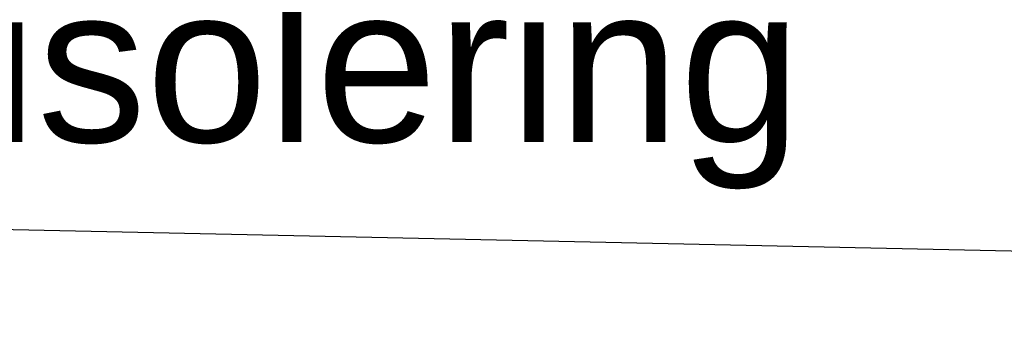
# Model space of a CAD drawing. Header units: millimetres. Extents: x -82116 to -59247, y -2070 to 13065.
# Tile 63 of 73: x -62454 to -61824, y 4829 to 5028. Entities that reach past the tile are written whole.
import ezdxf

# ---------------------------------------------------------------- set-up
doc = ezdxf.new("R2010")
doc.units = ezdxf.units.MM
doc.header["$LTSCALE"] = 0.5
doc.header["$MEASUREMENT"] = 0
doc.linetypes.add('PLINE', pattern=[0])
doc.layers.add('832- Tekst bygning(Nye konstruksjoner)', color=7, linetype='Continuous')
doc.styles.add('GENERATED_STYLE_3', font='arial.ttf')
doc.dimstyles.new('GENERATED_STYLE__2', dxfattribs={"dimtxt": 0.18, "dimasz": 182.4, "dimexe": 0.18, "dimexo": 0.0625, "dimgap": 0, "dimtad": 0, "dimtih": 1, "dimtoh": 1, "dimdec": 4, "dimzin": 0, "dimdsep": 46, "dimcen": 0.09, "dimadec": 0, "dimazin": 0, "dimtfac": 1, "dimtdec": 4, "dimtmove": 0, "dimatfit": 3, "dimldrblk": 'ARROWHEAD_5', "dimfxl": 1, "dimtolj": 1, "dimtzin": 0, "dimarcsym": 0})

# ---------------------------------------------------------------- blocks, each defined once
blk = doc.blocks.new('ARROWHEAD_5')
at = {"linetype": 'Continuous'}
blk.add_hatch(color=256, dxfattribs=at).paths.add_polyline_path([(-1, 0.2679), (0, 0), (-1, -0.2679)])
blk.add_line((0, 0), (-1, 0), dxfattribs=at)

msp = doc.modelspace()

# ---------------------------------------------------------------- texts
at = {"layer": '832- Tekst bygning(Nye konstruksjoner)', "linetype": 'Continuous', "insert": (-63662.08, 4919.63), "char_height": 100, "attachment_point": 7, "style": 'GENERATED_STYLE_3'}
msp.add_mtext('\\A1;{\\pql;\\fArial|b0|i0|c0|p0;\\W1.000000;Ny dampsperre og isolering}', dxfattribs=at)

# ---------------------------------------------------------------- leaders
at = {"layer": '832- Tekst bygning(Nye konstruksjoner)', "linetype": 'PLINE', "annotation_type": 0, "has_hookline": 1, "hookline_direction": 1, "text_width": 1686.7}
msp.add_leader([(-61553.23, 4874.21), (-63662.08, 4919.63)], dimstyle='GENERATED_STYLE__2', dxfattribs=at)

doc.saveas('drawing.dxf')
